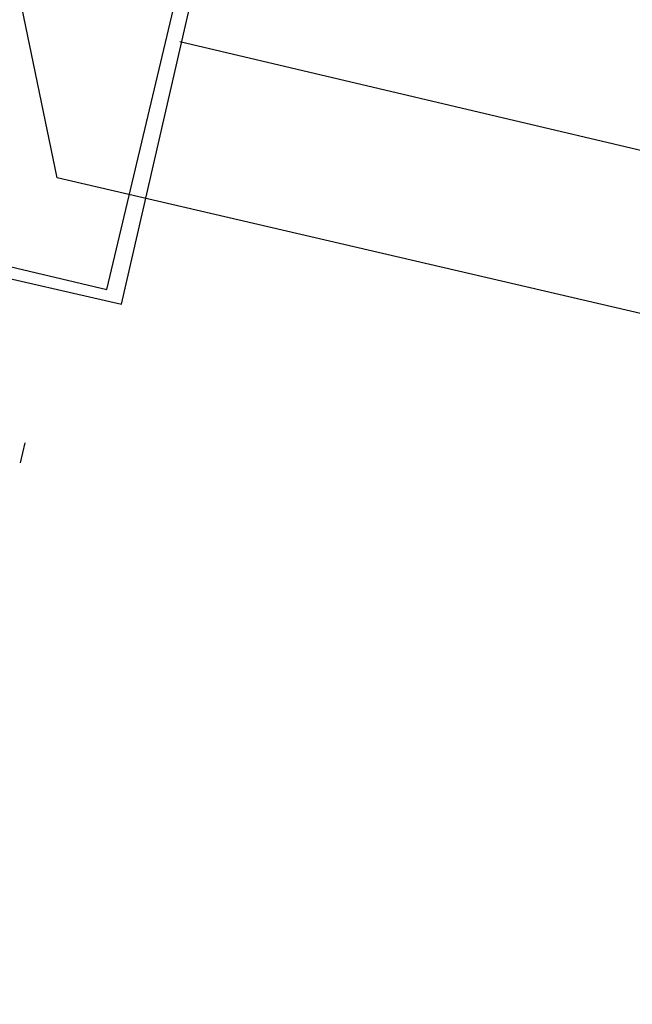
# Model space of a CAD drawing. Header units: feet. Extents: x -79 to 198, y -22 to 181.
# Tile 161 of 256: x 118.014 to 118.573, y 74.658 to 75.558. Entities that reach past the tile are written whole.
import ezdxf

# ---------------------------------------------------------------- set-up
doc = ezdxf.new("R2010")
doc.units = ezdxf.units.FT
doc.layers.add('A-AREA-UNIDAD', color=30, linetype='CONTINUOUS')
doc.layers.add('A-LINEA', color=7, linetype='CONTINUOUS')

msp = doc.modelspace()

# ---------------------------------------------------------------- linework, layer by layer
at = {"layer": 'A-AREA-UNIDAD'}
msp.add_lwpolyline([(106.912, 44.2844), (118.752, 41.44), (119.808, 41.4044), (119.84, 40.3556), (119.392, 38.56), (126.56, 36.8356), (127.968, 39.3244), (129.28, 42.72), (130.24, 46.72), (130.592, 50.1689), (130.4, 55.1289), (128.992, 61.5289), (128.608, 64.7289), (128.64, 68.96), (129.28, 72.8), (118.048, 75.4133), (118, 75.6444), (117.472, 75.7689), (116.24, 75.68), (104.08, 78.5244)], dxfattribs=at)
at = {"layer": 'A-LINEA'}
for p, q in [((118.16, 75.5378), (129.4133, 72.8844)), ((118.0183, 75.171), (118.014, 75.1527))]:
    msp.add_line(p, q, dxfattribs=at)
for points in [[(117.2933, 75.4844), (118.1067, 75.2978), (118.2933, 76.1111), (117.48, 76.2978), (117.2933, 75.4844)], [(117.3067, 75.4978), (118.0933, 75.3111), (118.28, 76.0978), (117.4933, 76.2844), (117.3067, 75.4978)]]:
    msp.add_lwpolyline(points, dxfattribs=at)

doc.saveas('drawing.dxf')
